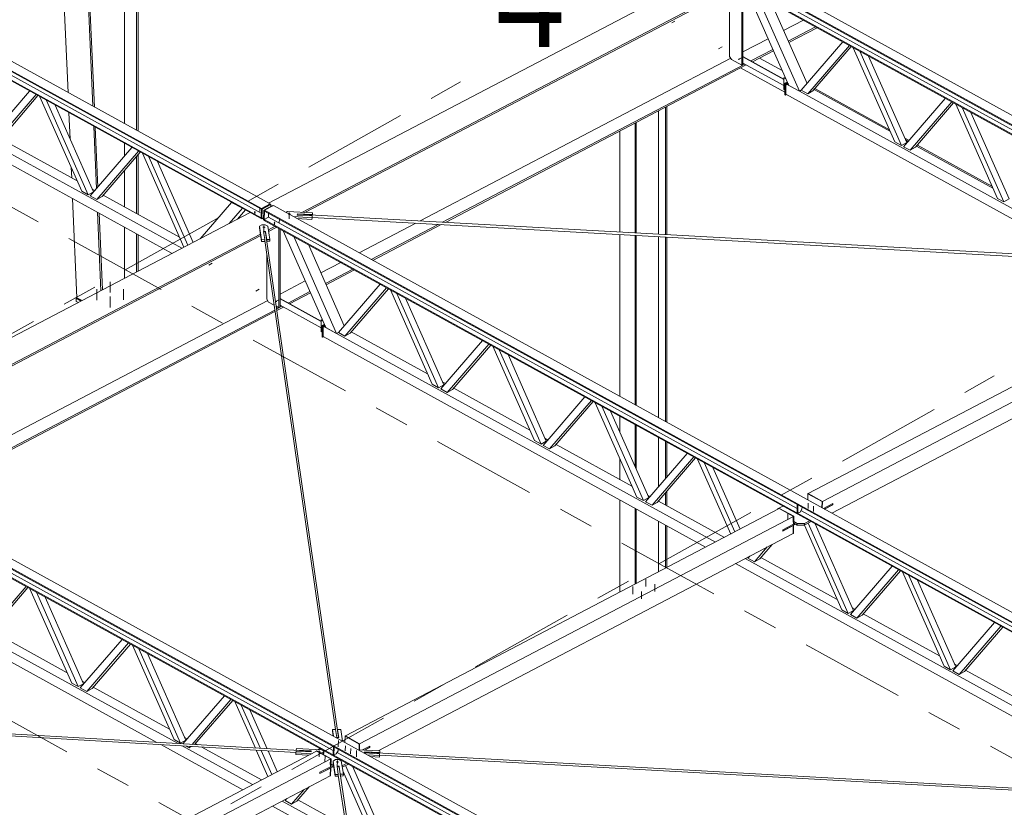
# Model space of a CAD drawing. Header units: millimetres. Extents: x -260 to 160, y -50 to 247.
# Tile 65 of 74: x 14 to 42, y 93 to 115. Entities that reach past the tile are written whole.
import ezdxf

# ---------------------------------------------------------------- set-up
doc = ezdxf.new("R2010")
doc.units = ezdxf.units.MM
for name, pattern in [('XKITLINE00', [0]), ('XKITLINE02', [4, 2, -2]), ('XKITLINE03', [6, 3, -1, 1, -1])]:
    doc.linetypes.add(name, pattern=pattern)
for name, color, linetype, lineweight in [('Element', 2, 'Continuous', 0), ('Spoina', 1, 'Continuous', 0), ('Śruba', 3, 'Continuous', 0)]:
    doc.layers.add(name, color=color, linetype=linetype, lineweight=lineweight)
doc.styles.add('ARIAL', font='ARIAL.TTF')

msp = doc.modelspace()

# ---------------------------------------------------------------- hatches: boundary and pattern name
at = {"layer": 'Śruba'}
for points in [[(34.343, 114.087), (34.344, 114.082), (34.345, 114.078), (34.345, 114.073), (34.345, 114.07), (34.344, 114.066), (34.342, 114.064), (34.34, 114.062), (34.337, 114.061), (34.334, 114.061), (34.331, 114.062), (34.327, 114.063), (34.324, 114.066), (34.32, 114.069), (34.317, 114.072), (34.315, 114.077), (34.313, 114.081), (34.311, 114.085), (34.31, 114.09), (34.31, 114.094), (34.31, 114.098), (34.311, 114.101), (34.313, 114.104), (34.315, 114.106), (34.318, 114.107), (34.321, 114.107), (34.325, 114.106), (34.328, 114.104), (34.332, 114.102), (34.335, 114.099), (34.338, 114.095), (34.341, 114.091)], [(20.511, 109.703), (20.506, 109.704), (20.502, 109.705), (20.498, 109.707), (20.495, 109.709), (20.493, 109.712), (20.492, 109.714), (20.491, 109.717), (20.492, 109.719), (20.493, 109.722), (20.496, 109.724), (20.499, 109.726), (20.503, 109.728), (20.507, 109.729), (20.512, 109.729), (20.517, 109.73), (20.521, 109.729), (20.526, 109.728), (20.53, 109.727), (20.534, 109.725), (20.537, 109.723), (20.539, 109.721), (20.541, 109.718), (20.541, 109.715), (20.541, 109.713), (20.539, 109.71), (20.537, 109.708), (20.534, 109.706), (20.53, 109.705), (20.525, 109.703), (20.521, 109.703), (20.516, 109.703)], [(21.488, 109.644), (21.481, 109.645), (21.474, 109.647), (21.468, 109.65), (21.463, 109.654), (21.46, 109.657), (21.458, 109.661), (21.457, 109.665), (21.458, 109.67), (21.46, 109.673), (21.464, 109.677), (21.469, 109.68), (21.475, 109.683), (21.482, 109.684), (21.489, 109.685), (21.497, 109.686), (21.504, 109.685), (21.512, 109.684), (21.519, 109.681), (21.524, 109.679), (21.529, 109.675), (21.533, 109.672), (21.535, 109.668), (21.536, 109.663), (21.535, 109.659), (21.532, 109.655), (21.529, 109.652), (21.524, 109.649), (21.518, 109.646), (21.511, 109.645), (21.503, 109.644), (21.496, 109.643)], [(20.766, 109.269), (20.758, 109.27), (20.751, 109.272), (20.746, 109.275), (20.741, 109.278), (20.737, 109.282), (20.735, 109.286), (20.734, 109.29), (20.735, 109.294), (20.738, 109.298), (20.741, 109.302), (20.746, 109.305), (20.752, 109.307), (20.759, 109.309), (20.767, 109.31), (20.774, 109.31), (20.782, 109.31), (20.789, 109.308), (20.796, 109.306), (20.802, 109.303), (20.807, 109.3), (20.81, 109.296), (20.812, 109.292), (20.813, 109.288), (20.812, 109.284), (20.81, 109.28), (20.806, 109.277), (20.801, 109.274), (20.795, 109.271), (20.788, 109.269), (20.781, 109.268), (20.773, 109.268)], [(21.069, 109.396), (21.064, 109.397), (21.06, 109.398), (21.056, 109.4), (21.053, 109.402), (21.051, 109.404), (21.05, 109.407), (21.049, 109.409), (21.05, 109.412), (21.051, 109.415), (21.054, 109.417), (21.057, 109.419), (21.061, 109.42), (21.065, 109.421), (21.07, 109.422), (21.075, 109.422), (21.079, 109.422), (21.084, 109.421), (21.088, 109.42), (21.092, 109.418), (21.095, 109.416), (21.097, 109.413), (21.099, 109.411), (21.099, 109.408), (21.099, 109.406), (21.097, 109.403), (21.095, 109.401), (21.092, 109.399), (21.088, 109.397), (21.083, 109.396), (21.079, 109.396), (21.074, 109.395)], [(21.142, 107.181), (21.144, 107.176), (21.145, 107.172), (21.145, 107.168), (21.145, 107.164), (21.144, 107.16), (21.142, 107.158), (21.14, 107.156), (21.137, 107.155), (21.134, 107.155), (21.13, 107.156), (21.127, 107.157), (21.123, 107.16), (21.12, 107.163), (21.117, 107.167), (21.115, 107.171), (21.112, 107.175), (21.111, 107.18), (21.11, 107.184), (21.11, 107.188), (21.11, 107.192), (21.111, 107.195), (21.113, 107.198), (21.115, 107.2), (21.118, 107.201), (21.121, 107.201), (21.124, 107.2), (21.128, 107.198), (21.131, 107.196), (21.135, 107.193), (21.138, 107.189), (21.14, 107.185)], [(22.344, 94.307), (22.337, 94.308), (22.33, 94.311), (22.324, 94.313), (22.32, 94.317), (22.316, 94.32), (22.314, 94.324), (22.313, 94.329), (22.314, 94.333), (22.316, 94.337), (22.32, 94.34), (22.325, 94.343), (22.331, 94.346), (22.338, 94.347), (22.345, 94.348), (22.353, 94.349), (22.361, 94.348), (22.368, 94.347), (22.375, 94.344), (22.381, 94.342), (22.385, 94.338), (22.389, 94.335), (22.391, 94.331), (22.392, 94.326), (22.391, 94.322), (22.389, 94.318), (22.385, 94.315), (22.38, 94.312), (22.374, 94.309), (22.367, 94.308), (22.36, 94.307), (22.352, 94.306)], [(22.861, 94.022), (22.854, 94.024), (22.847, 94.026), (22.841, 94.029), (22.836, 94.032), (22.833, 94.036), (22.831, 94.04), (22.83, 94.044), (22.831, 94.048), (22.833, 94.052), (22.837, 94.056), (22.842, 94.059), (22.848, 94.061), (22.855, 94.063), (22.862, 94.064), (22.87, 94.064), (22.877, 94.063), (22.885, 94.062), (22.891, 94.06), (22.897, 94.057), (22.902, 94.054), (22.906, 94.05), (22.908, 94.046), (22.908, 94.042), (22.908, 94.038), (22.905, 94.034), (22.901, 94.03), (22.897, 94.027), (22.891, 94.025), (22.884, 94.023), (22.876, 94.022), (22.869, 94.022)]]:
    msp.add_hatch(color=256, dxfattribs=at).paths.add_polyline_path(points, flags=17)

# ---------------------------------------------------------------- linework, layer by layer
at = {"layer": 'Element', "linetype": 'XKITLINE00', "lineweight": 0}
for p, q in [((-9.393, 126.668), (20.953, 109.955)), ((-9.645, 126.512), (20.701, 109.8)), ((-9.644, 126.536), (20.701, 109.824)), ((20.694, 109.535), (-9.652, 126.247)), ((20.694, 109.559), (-9.651, 126.271)), ((15.187, 113.13), (14.686, 124.631)), ((15.898, 112.739), (15.397, 124.24)), ((16.799, 112.243), (16.799, 123.468)), ((17.144, 112.053), (17.144, 123.278)), ((-7.589, 123.021), (18.438, 108.687)), ((17.184, 112.031), (17.184, 123.256)), ((-7.975, 122.936), (18.161, 108.542)), ((15.94, 112.716), (15.5, 122.82)), ((5.655, 117.97), (20.698, 109.685)), ((20.909, 109.979), (33.584, 116.611)), ((33.992, 116.655), (64.337, 99.943)), ((33.993, 116.679), (64.338, 99.967)), ((34.244, 116.811), (64.589, 100.098)), ((64.331, 99.702), (33.986, 116.414)), ((34.105, 116.477), (49.153, 108.189)), ((21.855, 109.712), (34.294, 116.22)), ((21.937, 109.707), (34.339, 116.195)), ((34.056, 116.048), (34.056, 114.156)), ((34.294, 116.22), (64.33, 99.678)), ((34.404, 113.905), (34.404, 116.159)), ((34.434, 113.922), (34.434, 116.143)), ((35.74, 113.333), (34.519, 116.096)), ((36.048, 113.164), (34.826, 115.927)), ((36.264, 113.384), (35.241, 115.698)), ((35.596, 114.895), (36.162, 115.191)), ((35.73, 114.592), (36.509, 115)), ((35.747, 114.553), (36.554, 114.975)), ((34.434, 114.287), (35.153, 114.663)), ((36.098, 113.192), (37.287, 114.571)), ((34.661, 114.033), (35.287, 114.36)), ((34.705, 114.008), (35.304, 114.321)), ((36.282, 113.09), (37.472, 114.47)), ((37.525, 114.441), (36.433, 113.175)), ((38.772, 111.719), (37.583, 114.408)), ((38.957, 111.617), (37.768, 114.307)), ((25.226, 109.468), (34.086, 114.105)), ((34.056, 114.156), (34.107, 114.068)), ((34.107, 114.068), (34.404, 113.905)), ((34.434, 114.158), (35.605, 113.513)), ((34.434, 114.149), (35.605, 113.505)), ((34.906, 114.113), (35.553, 113.757)), ((38.016, 114.17), (39.108, 111.702)), ((25.871, 109.433), (34.487, 113.942)), ((25.953, 109.428), (34.532, 113.917)), ((34.37, 113.833), (35.634, 113.136)), ((34.404, 113.905), (34.434, 113.922)), ((34.434, 113.971), (35.605, 113.327)), ((35.605, 113.545), (35.635, 113.562)), ((35.66, 113.515), (35.605, 113.545)), ((35.605, 113.545), (35.605, 113.219)), ((35.635, 113.562), (35.64, 113.559)), ((12.903, 111.791), (14.092, 113.17)), ((35.605, 113.219), (35.634, 113.203)), ((35.634, 113.393), (35.698, 113.429)), ((35.649, 113.384), (35.634, 113.393)), ((35.634, 113.066), (35.634, 113.393)), ((35.649, 113.384), (35.704, 113.415)), ((35.649, 113.058), (35.649, 113.384)), ((35.709, 113.403), (35.661, 113.376)), ((35.661, 113.376), (36.028, 113.174)), ((35.661, 113.376), (35.661, 113.079)), ((36.048, 113.164), (35.74, 113.333)), ((36.098, 113.192), (36.048, 113.164)), ((36.282, 113.09), (36.098, 113.192)), ((36.433, 113.175), (36.282, 113.09)), ((36.466, 113.213), (38.642, 112.014)), ((36.49, 113.241), (38.617, 112.07)), ((13.087, 111.689), (14.276, 113.069)), ((14.329, 113.04), (13.238, 111.774)), ((15.577, 110.318), (14.388, 113.007)), ((15.762, 110.216), (14.572, 112.906)), ((35.634, 113.066), (35.649, 113.058)), ((35.649, 113.058), (35.675, 113.072)), ((35.661, 113.079), (44.128, 108.417)), ((36.048, 113.164), (44.728, 108.383)), ((39.018, 111.584), (40.207, 112.963)), ((14.821, 112.769), (15.912, 110.301)), ((32.025, 109.09), (32.025, 112.606)), ((32.231, 109.079), (32.231, 112.713)), ((32.263, 109.077), (32.263, 112.73)), ((39.203, 111.482), (40.392, 112.862)), ((40.445, 112.832), (39.353, 111.567)), ((41.693, 110.111), (40.503, 112.8)), ((41.877, 110.009), (40.688, 112.699)), ((15.245, 111.811), (15.212, 112.553)), ((40.937, 112.562), (42.028, 110.094)), ((16, 110.388), (15.923, 112.162)), ((16.039, 110.434), (15.965, 112.139)), ((31.358, 109.127), (31.358, 112.256)), ((31.39, 109.125), (31.39, 112.273)), ((13.271, 111.812), (15.446, 110.613)), ((30.927, 109.151), (30.927, 112.031)), ((39.051, 111.831), (39.173, 111.763)), ((39.075, 111.776), (39.149, 111.735)), ((15.823, 110.183), (17.012, 111.562)), ((16.799, 111.315), (16.799, 111.68)), ((38.957, 111.617), (38.772, 111.719)), ((39.108, 111.702), (38.957, 111.617)), ((39.203, 111.482), (39.018, 111.584)), ((39.353, 111.567), (39.203, 111.482)), ((39.386, 111.604), (41.562, 110.406)), ((39.41, 111.633), (41.538, 110.461)), ((16.007, 110.081), (17.196, 111.461)), ((17.249, 111.432), (16.158, 110.166)), ((17.144, 109.678), (17.144, 111.309)), ((17.184, 109.656), (17.184, 111.356)), ((18.494, 108.716), (17.308, 111.399)), ((18.608, 108.776), (17.492, 111.298)), ((15.293, 110.698), (15.281, 110.988)), ((18.761, 108.856), (17.741, 111.161)), ((16.799, 109.868), (16.799, 110.909)), ((15.88, 110.375), (15.953, 110.334)), ((15.442, 107.277), (15.319, 110.107)), ((15.762, 110.216), (15.577, 110.318)), ((15.912, 110.301), (15.762, 110.216)), ((16.007, 110.081), (15.823, 110.183)), ((16.158, 110.166), (16.007, 110.081)), ((16.191, 110.203), (18.367, 109.005)), ((41.877, 110.009), (41.693, 110.111)), ((42.028, 110.094), (41.877, 110.009)), ((19.853, 109.997), (18.958, 108.959)), ((20.16, 109.828), (19.783, 109.391)), ((19.853, 109.997), (20.16, 109.828)), ((19.853, 109.997), (19.853, 109.997)), ((20.16, 109.828), (20.16, 109.828)), ((20.694, 109.544), (20.701, 109.815)), ((20.953, 109.955), (20.701, 109.824)), ((20.701, 109.815), (20.952, 109.946)), ((20.701, 109.815), (20.701, 109.824)), ((20.701, 109.8), (20.701, 109.815)), ((20.721, 109.804), (20.701, 109.815)), ((20.714, 109.532), (20.721, 109.804)), ((20.973, 109.935), (20.721, 109.804)), ((20.772, 109.776), (21.023, 109.907)), ((20.793, 109.773), (21.044, 109.905)), ((20.952, 109.946), (20.953, 109.955)), ((20.952, 109.946), (20.973, 109.935)), ((20.971, 109.88), (20.973, 109.935)), ((21.023, 109.907), (21.035, 109.9)), ((21.044, 109.905), (51.389, 93.193)), ((9.262, 103.886), (20.384, 109.705)), ((16.127, 107.478), (16.029, 109.716)), ((16.167, 107.499), (16.071, 109.693)), ((20.02, 109.514), (20.249, 109.78)), ((20.694, 109.535), (20.694, 109.559)), ((20.714, 109.532), (20.694, 109.544)), ((20.702, 109.539), (20.694, 109.535)), ((20.766, 109.56), (20.714, 109.532)), ((20.765, 109.504), (20.772, 109.776)), ((20.792, 109.764), (20.772, 109.776)), ((20.785, 109.493), (20.792, 109.764)), ((20.905, 109.571), (20.786, 109.508)), ((20.792, 109.764), (20.793, 109.773)), ((20.792, 109.749), (20.792, 109.764)), ((20.792, 109.764), (20.792, 109.764)), ((20.792, 109.749), (51.137, 93.037)), ((20.793, 109.773), (51.138, 93.061)), ((20.908, 109.685), (20.905, 109.571)), ((20.905, 109.571), (35.983, 101.267)), ((21.398, 109.71), (21.451, 109.734)), ((21.451, 109.734), (22.164, 109.695)), ((22.147, 109.561), (21.615, 109.591)), ((21.712, 109.537), (22.145, 109.513)), ((21.725, 109.632), (21.726, 109.641)), ((21.725, 109.632), (22.153, 109.609)), ((21.727, 109.643), (21.726, 109.632)), ((21.728, 109.657), (21.727, 109.643)), ((21.729, 109.663), (21.728, 109.657)), ((21.729, 109.663), (21.73, 109.671)), ((21.729, 109.663), (48.523, 108.172)), ((21.73, 109.663), (21.73, 109.671)), ((22.158, 109.647), (21.73, 109.671)), ((22.145, 109.513), (22.147, 109.561)), ((22.145, 109.513), (22.152, 109.56)), ((22.153, 109.609), (22.147, 109.561)), ((22.152, 109.56), (22.153, 109.609)), ((22.152, 109.568), (48.086, 108.125)), ((22.157, 109.639), (22.158, 109.647)), ((22.164, 109.695), (22.158, 109.647)), ((22.162, 109.639), (22.163, 109.646)), ((22.163, 109.646), (22.164, 109.695)), ((16.799, 107.829), (16.799, 109.292)), ((20.651, 109.267), (20.652, 109.315)), ((20.651, 109.267), (20.706, 108.884)), ((20.652, 109.315), (20.718, 109.355)), ((20.708, 108.932), (20.652, 109.315)), ((20.718, 109.355), (20.81, 109.357)), ((20.765, 109.504), (20.785, 109.493)), ((20.786, 109.508), (20.785, 109.484)), ((51.13, 92.772), (20.785, 109.484)), ((51.131, 92.796), (20.786, 109.508)), ((20.81, 109.357), (20.887, 109.321)), ((20.887, 109.321), (20.943, 108.937)), ((20.903, 109.214), (21.094, 109.314)), ((20.909, 109.169), (21.139, 109.289)), ((21.203, 106.991), (21.203, 109.254)), ((21.234, 107.008), (21.234, 109.237)), ((23.488, 108.559), (25.103, 109.404)), ((23.836, 108.367), (25.748, 109.368)), ((23.88, 108.343), (25.83, 109.363)), ((9.972, 103.495), (20.676, 109.095)), ((10.016, 103.471), (20.682, 109.051)), ((17.144, 108.01), (17.144, 109.102)), ((17.184, 108.031), (17.184, 109.08)), ((20.82, 109.165), (20.763, 109.164)), ((20.763, 109.164), (20.797, 108.934)), ((20.777, 109.158), (20.766, 109.149)), ((20.766, 109.149), (20.766, 109.147)), ((20.791, 109.162), (20.777, 109.158)), ((20.805, 109.159), (20.791, 109.162)), ((20.816, 109.151), (20.805, 109.159)), ((20.82, 109.139), (20.816, 109.151)), ((20.82, 109.139), (20.82, 109.165)), ((20.854, 108.935), (20.82, 109.165)), ((22.905, 94.739), (20.82, 109.139)), ((22.54, 106.427), (21.319, 109.19)), ((22.848, 106.258), (21.626, 109.021)), ((30.927, 104.462), (30.927, 109.08)), ((31.358, 104.225), (31.358, 109.056)), ((31.39, 104.207), (31.39, 109.054)), ((32.025, 103.857), (32.025, 109.019)), ((32.231, 103.744), (32.231, 109.007)), ((32.263, 103.726), (32.263, 109.005)), ((20.706, 108.884), (20.708, 108.932)), ((20.706, 108.884), (20.795, 108.886)), ((20.797, 108.934), (20.708, 108.932)), ((20.795, 108.886), (20.797, 108.934)), ((22.814, 94.968), (20.796, 108.906)), ((20.853, 108.909), (20.854, 108.935)), ((20.943, 108.937), (20.854, 108.935)), ((20.856, 108.887), (20.941, 108.889)), ((20.941, 108.889), (20.943, 108.937)), ((23.064, 106.478), (22.041, 108.792)), ((20.856, 108.491), (20.856, 107.242)), ((22.397, 107.988), (22.964, 108.284)), ((36.297, 101.696), (48.673, 108.17)), ((22.531, 107.685), (23.311, 108.093)), ((22.548, 107.646), (23.355, 108.069)), ((36.703, 101.472), (49.079, 107.947)), ((21.234, 107.379), (21.953, 107.756)), ((22.898, 106.286), (24.087, 107.666)), ((23.082, 106.184), (24.272, 107.564)), ((15.42, 107.264), (15.442, 107.277)), ((15.442, 107.277), (15.588, 107.196)), ((21.463, 107.126), (22.087, 107.453)), ((21.507, 107.101), (22.104, 107.414)), ((24.324, 107.535), (23.233, 106.269)), ((25.572, 104.813), (24.383, 107.503)), ((25.757, 104.711), (24.568, 107.401)), ((36.967, 101.135), (49.066, 107.465)), ((10.282, 101.648), (20.883, 107.196)), ((15.566, 107.184), (15.42, 107.264)), ((15.42, 107.264), (15.42, 107.175)), ((15.42, 107.175), (15.483, 107.141)), ((20.856, 107.242), (20.907, 107.155)), ((20.907, 107.155), (21.062, 107.069)), ((21.124, 107.035), (21.203, 106.991)), ((21.136, 106.955), (21.289, 107.035)), ((21.142, 106.911), (21.333, 107.011)), ((21.203, 106.991), (21.234, 107.008)), ((21.234, 107.252), (22.405, 106.607)), ((21.234, 107.244), (22.405, 106.599)), ((21.234, 107.066), (22.405, 106.421)), ((24.816, 107.264), (25.908, 104.796)), ((10.63, 101.457), (21.083, 106.927)), ((10.674, 101.432), (21.089, 106.883)), ((22.405, 106.64), (22.435, 106.657)), ((22.46, 106.609), (22.405, 106.64)), ((22.405, 106.64), (22.405, 106.313)), ((22.434, 106.487), (22.498, 106.523)), ((22.449, 106.478), (22.434, 106.487)), ((22.434, 106.16), (22.434, 106.487)), ((22.435, 106.657), (22.44, 106.653)), ((22.449, 106.478), (22.504, 106.509)), ((22.449, 106.152), (22.449, 106.478)), ((22.509, 106.497), (22.461, 106.471)), ((22.461, 106.471), (22.828, 106.269)), ((22.461, 106.471), (22.461, 106.174)), ((22.848, 106.258), (22.54, 106.427)), ((22.405, 106.313), (22.434, 106.297)), ((22.434, 106.16), (22.449, 106.152)), ((22.449, 106.152), (22.475, 106.166)), ((22.461, 106.174), (33.372, 100.164)), ((22.898, 106.286), (22.848, 106.258)), ((22.848, 106.258), (33.649, 100.309)), ((23.082, 106.184), (22.898, 106.286)), ((23.233, 106.269), (23.082, 106.184)), ((23.266, 106.307), (25.442, 105.108)), ((25.818, 104.678), (27.007, 106.057)), ((26.002, 104.576), (27.192, 105.956)), ((27.245, 105.927), (26.153, 104.661)), ((28.493, 103.205), (27.303, 105.894)), ((28.677, 103.103), (27.488, 105.793)), ((27.737, 105.656), (28.828, 103.188)), ((25.757, 104.711), (25.572, 104.813)), ((25.908, 104.796), (25.757, 104.711)), ((25.875, 104.87), (25.949, 104.829)), ((26.002, 104.576), (25.818, 104.678)), ((26.153, 104.661), (26.002, 104.576)), ((26.186, 104.699), (28.362, 103.5)), ((28.738, 103.069), (29.928, 104.449)), ((28.923, 102.968), (30.112, 104.348)), ((30.165, 104.318), (29.073, 103.052)), ((31.413, 101.596), (30.223, 104.286)), ((31.597, 101.495), (30.408, 104.185)), ((30.657, 104.047), (31.748, 101.579)), ((30.927, 103.437), (30.927, 103.899)), ((31.358, 102.462), (31.358, 103.661)), ((31.39, 102.39), (31.39, 103.644)), ((28.677, 103.103), (28.493, 103.205)), ((28.828, 103.188), (28.677, 103.103)), ((28.923, 102.968), (28.738, 103.069)), ((28.795, 103.262), (28.869, 103.221)), ((29.106, 103.09), (31.282, 101.892)), ((32.025, 101.887), (32.025, 103.294)), ((32.231, 102.125), (32.231, 103.181)), ((32.263, 102.162), (32.263, 103.163)), ((7.592, 102.86), (37.938, 86.147)), ((7.592, 102.836), (37.937, 86.123)), ((7.844, 102.991), (38.189, 86.279)), ((29.073, 103.052), (28.923, 102.968)), ((31.658, 101.461), (32.848, 102.841)), ((37.931, 85.882), (7.585, 102.595)), ((37.93, 85.858), (7.585, 102.571)), ((7.705, 102.657), (22.752, 94.37)), ((30.927, 102.088), (30.927, 102.696)), ((31.843, 101.36), (33.032, 102.739)), ((33.085, 102.71), (31.994, 101.444)), ((34.089, 100.54), (33.144, 102.678)), ((34.202, 100.599), (33.328, 102.576)), ((34.355, 100.679), (33.577, 102.439)), ((31.715, 101.653), (31.789, 101.613)), ((32.231, 101.369), (32.231, 101.719)), ((32.263, 101.352), (32.263, 101.756)), ((36.282, 101.513), (36.287, 101.691)), ((36.287, 101.691), (36.297, 101.696)), ((36.693, 101.467), (36.287, 101.691)), ((36.703, 101.472), (36.297, 101.696)), ((36.703, 101.472), (36.297, 101.696)), ((30.927, 98.883), (30.927, 101.511)), ((31.597, 101.495), (31.413, 101.596)), ((31.748, 101.579), (31.597, 101.495)), ((31.843, 101.36), (31.658, 101.461)), ((31.994, 101.444), (31.843, 101.36)), ((32.026, 101.482), (33.909, 100.445)), ((35.986, 101.381), (35.98, 101.143)), ((36.006, 101.37), (35.986, 101.381)), ((35.986, 101.381), (35.986, 101.381)), ((36.688, 101.289), (36.693, 101.467)), ((36.693, 101.467), (36.703, 101.472)), ((36.698, 101.284), (36.703, 101.472)), ((36.698, 101.284), (36.703, 101.472)), ((36.999, 101.407), (36.729, 101.266)), ((36.993, 101.374), (36.757, 101.251)), ((36.993, 101.404), (36.993, 101.374)), ((36.993, 101.374), (36.998, 101.371)), ((36.998, 101.371), (36.999, 101.407)), ((23.097, 94.782), (35.473, 101.264)), ((31.358, 99.109), (31.358, 101.274)), ((31.39, 99.126), (31.39, 101.256)), ((35.577, 101.338), (35.426, 101.259)), ((35.426, 101.259), (35.426, 101.24)), ((35.426, 101.24), (35.426, 101.259)), ((35.483, 101.27), (35.473, 101.264)), ((35.879, 101.041), (35.473, 101.264)), ((35.473, 101.264), (35.879, 101.041)), ((35.889, 101.046), (35.483, 101.27)), ((35.98, 101.143), (36, 101.132)), ((36.006, 101.37), (36, 101.132)), ((36, 101.132), (36.068, 101.168)), ((36.006, 101.37), (36.006, 101.37)), ((36.068, 101.168), (36.12, 101.254)), ((36.091, 101.207), (51.134, 92.922)), ((36.12, 101.254), (36.121, 101.307)), ((36.763, 101.248), (36.998, 101.371)), ((23.503, 94.559), (35.879, 101.041)), ((32.025, 99.459), (32.025, 100.906)), ((35.57, 100.629), (35.936, 100.821)), ((35.873, 100.818), (35.571, 100.66)), ((35.873, 100.818), (35.879, 101.041)), ((35.879, 101.041), (35.873, 100.818)), ((35.873, 100.818), (35.883, 100.823)), ((35.889, 101.046), (35.879, 101.041)), ((35.883, 100.823), (35.889, 101.046)), ((35.883, 100.85), (35.984, 100.795)), ((35.883, 100.829), (35.903, 100.839)), ((35.885, 100.898), (35.985, 100.843)), ((35.984, 100.795), (35.985, 100.843)), ((35.985, 100.843), (36.187, 100.84)), ((36.186, 100.791), (36.382, 100.894)), ((36.187, 100.84), (36.186, 100.791)), ((36.338, 100.919), (36.187, 100.84)), ((37.437, 98.278), (36.3, 100.851)), ((36.497, 100.831), (37.588, 98.363)), ((24.028, 94.358), (35.866, 100.559)), ((32.231, 99.566), (32.231, 100.793)), ((32.263, 99.583), (32.263, 100.775)), ((35.57, 100.624), (35.872, 100.782)), ((35.571, 100.66), (35.57, 100.624)), ((35.872, 100.782), (35.866, 100.559)), ((35.872, 100.782), (35.866, 100.559)), ((35.866, 100.559), (35.876, 100.564)), ((35.867, 100.784), (35.872, 100.782)), ((35.867, 100.784), (35.872, 100.782)), ((35.872, 100.782), (35.882, 100.787)), ((35.882, 100.787), (35.876, 100.564)), ((35.877, 100.79), (35.882, 100.787)), ((35.984, 100.795), (36.186, 100.791)), ((37.253, 98.38), (36.187, 100.792)), ((34.763, 99.751), (35.124, 100.171)), ((35.267, 100.245), (34.914, 99.836)), ((34.221, 99.697), (46.257, 93.069)), ((34.497, 99.842), (46.856, 93.035)), ((34.579, 99.853), (34.629, 99.911)), ((34.763, 99.751), (34.579, 99.853)), ((34.914, 99.836), (34.763, 99.751)), ((34.947, 99.874), (37.122, 98.675)), ((37.499, 98.245), (38.688, 99.624)), ((37.683, 98.143), (38.872, 99.523)), ((38.925, 99.494), (37.834, 98.228)), ((40.173, 96.772), (38.984, 99.461)), ((9.261, 99.26), (17.722, 94.6)), ((9.647, 99.344), (18.325, 94.565)), ((40.358, 96.67), (39.168, 99.36)), ((39.417, 99.223), (40.509, 96.755)), ((12.802, 97.662), (13.991, 99.042)), ((14.044, 99.013), (12.953, 97.747)), ((15.292, 96.291), (14.103, 98.981)), ((15.477, 96.19), (14.287, 98.879)), ((14.536, 98.742), (15.628, 96.274)), ((37.437, 98.278), (37.253, 98.38)), ((37.588, 98.363), (37.437, 98.278)), ((37.556, 98.437), (37.629, 98.396)), ((37.683, 98.143), (37.499, 98.245)), ((37.834, 98.228), (37.683, 98.143)), ((37.867, 98.266), (40.043, 97.067)), ((40.419, 96.636), (41.608, 98.016)), ((12.986, 97.785), (15.162, 96.587)), ((40.603, 96.535), (41.793, 97.914)), ((41.846, 97.885), (40.754, 96.619)), ((15.538, 96.156), (16.727, 97.535)), ((15.722, 96.054), (16.912, 97.434)), ((16.965, 97.405), (15.873, 96.139)), ((18.212, 94.683), (17.023, 97.372)), ((18.397, 94.581), (17.208, 97.271)), ((17.456, 97.134), (18.548, 94.666)), ((40.358, 96.67), (40.173, 96.772)), ((40.509, 96.755), (40.358, 96.67)), ((40.603, 96.535), (40.419, 96.636)), ((40.476, 96.829), (40.55, 96.788)), ((40.754, 96.619), (40.603, 96.535)), ((40.787, 96.657), (42.963, 95.459)), ((15.595, 96.348), (15.669, 96.307)), ((15.477, 96.19), (15.292, 96.291)), ((15.628, 96.274), (15.477, 96.19)), ((15.722, 96.054), (15.538, 96.156)), ((15.873, 96.139), (15.722, 96.054)), ((15.906, 96.177), (18.082, 94.978)), ((-4.471, 95.884), (22.122, 94.345)), ((-4.048, 95.802), (21.687, 94.313)), ((18.466, 94.557), (19.647, 95.927)), ((18.725, 94.542), (19.832, 95.826)), ((18.799, 94.538), (19.885, 95.796)), ((20.53, 94.437), (19.943, 95.764)), ((20.673, 94.429), (20.128, 95.663)), ((20.866, 94.418), (20.377, 95.526)), ((22.728, 94.918), (22.73, 94.966)), ((22.748, 94.783), (22.728, 94.918)), ((22.73, 94.966), (22.819, 94.968)), ((22.757, 94.778), (22.73, 94.966)), ((22.819, 94.968), (22.852, 94.738)), ((22.875, 94.969), (22.964, 94.971)), ((22.875, 94.946), (22.875, 94.969)), ((22.909, 94.739), (22.875, 94.969)), ((22.964, 94.971), (23.013, 94.637)), ((18.397, 94.581), (18.212, 94.683)), ((18.548, 94.666), (18.397, 94.581)), ((18.515, 94.74), (18.589, 94.699)), ((22.852, 94.738), (22.909, 94.739)), ((23.082, 94.599), (23.087, 94.777)), ((23.087, 94.777), (23.097, 94.782)), ((23.492, 94.553), (23.087, 94.777)), ((23.503, 94.559), (23.097, 94.782)), ((23.503, 94.559), (23.097, 94.782)), ((17.838, 94.536), (20.172, 93.251)), ((18.441, 94.501), (20.449, 93.395)), ((18.554, 94.495), (18.643, 94.446)), ((18.643, 94.446), (18.678, 94.487)), ((18.713, 94.485), (18.643, 94.446)), ((18.826, 94.568), (18.892, 94.532)), ((19.008, 94.468), (20.709, 93.532)), ((20.889, 93.626), (20.556, 94.379)), ((21.002, 93.685), (20.699, 94.371)), ((21.155, 93.765), (20.892, 94.359)), ((21.695, 94.37), (21.696, 94.381)), ((21.696, 94.381), (21.702, 94.429)), ((22.123, 94.356), (21.696, 94.381)), ((21.702, 94.429), (22.414, 94.387)), ((22.121, 94.341), (22.123, 94.356)), ((22.282, 94.356), (22.272, 94.351)), ((22.688, 94.132), (22.282, 94.356)), ((22.318, 94.393), (22.377, 94.424)), ((22.414, 94.387), (22.48, 94.345)), ((22.755, 94.484), (22.749, 94.246)), ((22.776, 94.473), (22.755, 94.484)), ((22.755, 94.484), (22.756, 94.484)), ((22.776, 94.473), (22.769, 94.235)), ((22.776, 94.473), (22.776, 94.473)), ((22.837, 94.271), (22.889, 94.357)), ((22.889, 94.357), (22.89, 94.41)), ((23.462, 94.39), (24.083, 94.355)), ((23.488, 94.388), (23.492, 94.553)), ((23.492, 94.553), (23.503, 94.559)), ((23.498, 94.388), (23.503, 94.559)), ((23.498, 94.388), (23.503, 94.559)), ((23.798, 94.494), (23.586, 94.383)), ((23.792, 94.461), (23.639, 94.38)), ((23.648, 94.379), (23.797, 94.458)), ((23.793, 94.491), (23.792, 94.461)), ((23.792, 94.461), (23.797, 94.458)), ((23.797, 94.458), (23.798, 94.494)), ((24.083, 94.355), (24.077, 94.308)), ((24.082, 94.307), (24.083, 94.355)), ((22.272, 94.351), (9.896, 87.869)), ((10.302, 87.645), (22.678, 94.127)), ((21.684, 94.254), (21.685, 94.303)), ((22.048, 94.233), (21.684, 94.254)), ((21.685, 94.303), (21.692, 94.35)), ((22.131, 94.277), (21.685, 94.303)), ((21.692, 94.35), (22.119, 94.326)), ((22.119, 94.326), (22.121, 94.34)), ((22.121, 94.34), (22.121, 94.341)), ((22.678, 94.127), (22.272, 94.351)), ((22.272, 94.351), (22.678, 94.127)), ((22.474, 94.295), (22.429, 94.275)), ((22.473, 94.251), (22.479, 94.297)), ((22.473, 94.251), (22.474, 94.295)), ((22.48, 94.345), (22.474, 94.295)), ((22.479, 94.297), (22.48, 94.345)), ((22.672, 93.904), (22.678, 94.127)), ((22.678, 94.127), (22.672, 93.904)), ((22.688, 94.132), (22.678, 94.127)), ((22.683, 93.909), (22.688, 94.132)), ((22.747, 94.069), (22.813, 94.109)), ((22.749, 94.246), (22.769, 94.235)), ((22.769, 94.235), (22.837, 94.271)), ((22.813, 94.109), (22.905, 94.111)), ((22.861, 94.31), (37.934, 86.009)), ((22.905, 94.111), (22.982, 94.075)), ((22.982, 94.075), (23.041, 93.691)), ((23.649, 94.331), (23.646, 94.301)), ((23.647, 94.315), (23.646, 94.304)), ((23.646, 94.304), (23.646, 94.301)), ((23.646, 94.301), (24.073, 94.277)), ((23.648, 94.32), (23.647, 94.315)), ((23.648, 94.32), (50.441, 92.837)), ((23.649, 94.32), (23.649, 94.331)), ((24.077, 94.308), (23.649, 94.331)), ((24.067, 94.229), (23.718, 94.249)), ((23.815, 94.195), (24.066, 94.181)), ((24.066, 94.181), (24.072, 94.229)), ((24.066, 94.181), (24.067, 94.229)), ((24.073, 94.277), (24.067, 94.229)), ((24.072, 94.229), (24.073, 94.277)), ((24.072, 94.24), (50.007, 92.804)), ((24.077, 94.296), (24.077, 94.308)), ((24.08, 94.296), (24.082, 94.307)), ((22.37, 93.716), (22.736, 93.907)), ((22.37, 93.71), (22.672, 93.868)), ((22.672, 93.904), (22.371, 93.746)), ((22.666, 93.871), (22.672, 93.868)), ((22.666, 93.871), (22.672, 93.868)), ((22.672, 93.868), (22.666, 93.645)), ((22.672, 93.868), (22.666, 93.645)), ((22.672, 93.904), (22.683, 93.909)), ((22.672, 93.868), (22.682, 93.873)), ((22.676, 93.876), (22.682, 93.873)), ((22.682, 93.873), (22.676, 93.651)), ((22.683, 93.936), (22.766, 93.891)), ((22.683, 93.915), (22.703, 93.926)), ((22.684, 93.985), (22.758, 93.944)), ((22.746, 94.02), (22.747, 94.069)), ((22.746, 94.02), (22.805, 93.637)), ((22.806, 93.685), (22.747, 94.069)), ((22.86, 93.918), (22.887, 93.918)), ((22.86, 93.918), (22.895, 93.688)), ((22.863, 93.905), (22.862, 93.903)), ((22.873, 93.914), (22.863, 93.905)), ((22.888, 93.918), (22.873, 93.914)), ((22.888, 93.918), (22.917, 93.919)), ((22.902, 93.916), (22.888, 93.918)), ((22.912, 93.907), (22.902, 93.916)), ((22.916, 93.896), (22.912, 93.907)), ((22.916, 93.896), (22.917, 93.919)), ((25.1, 79.607), (22.916, 93.896)), ((22.952, 93.689), (22.917, 93.919)), ((23.004, 93.935), (23.138, 94.005)), ((23.01, 93.891), (23.182, 93.98)), ((24.237, 91.365), (23.1, 93.937)), ((23.297, 93.917), (24.388, 91.449)), ((10.718, 87.388), (22.666, 93.645)), ((22.371, 93.746), (22.37, 93.71)), ((22.666, 93.645), (22.676, 93.651)), ((22.805, 93.637), (22.806, 93.685)), ((22.805, 93.637), (22.894, 93.639)), ((22.895, 93.688), (22.806, 93.685)), ((22.894, 93.639), (22.895, 93.688)), ((25.008, 79.836), (22.894, 93.663)), ((22.951, 93.666), (22.952, 93.689)), ((23.041, 93.691), (22.952, 93.689)), ((22.955, 93.641), (23.039, 93.643)), ((24.053, 91.466), (23.026, 93.789)), ((23.039, 93.643), (23.041, 93.691)), ((21.563, 92.838), (21.924, 93.257)), ((22.066, 93.331), (21.714, 92.922)), ((21.378, 92.939), (21.428, 92.997)), ((21.746, 92.96), (23.117, 92.205)), ((21.02, 92.784), (23.213, 91.576)), ((21.297, 92.928), (23.164, 91.9)), ((21.563, 92.838), (21.378, 92.939)), ((21.714, 92.922), (21.563, 92.838))]:
    msp.add_line(p, q, dxfattribs=at)
at = {"layer": 'Spoina', "linetype": 'XKITLINE03', "lineweight": 0}
for p, q in [((-142.455, 195.8), (115.24, 53.875)), ((-155.656, 188.402), (102.04, 46.478)), ((-98.328, 43.536), (26.383, 113.43)), ((-83.109, 35.155), (41.602, 105.048))]:
    msp.add_line(p, q, dxfattribs=at)
at = {"layer": 'Śruba', "linetype": 'XKITLINE02', "lineweight": 0}
for p, q in [((32.407, 115.115), (32.495, 115.164)), ((33.84, 114.43), (33.739, 114.374)), ((35.643, 113.333), (35.731, 113.382)), ((20.655, 109.733), (20.658, 109.823)), ((21.213, 109.425), (21.216, 109.516)), ((19.207, 108.209), (19.295, 108.259)), ((16.387, 107.424), (16.387, 107.733)), ((16.01, 107.213), (16.01, 107.522)), ((16.391, 107.003), (16.391, 107.312)), ((16.768, 107.215), (16.768, 107.523)), ((20.639, 107.524), (20.539, 107.468)), ((22.443, 106.427), (22.531, 106.477)), ((36.293, 101.269), (36.297, 101.42)), ((35.715, 100.967), (35.719, 101.117)), ((36.445, 101.186), (36.449, 101.336)), ((35.867, 100.883), (35.871, 101.034)), ((31.669, 99.04), (31.669, 99.254)), ((31.292, 98.829), (31.292, 99.043)), ((31.545, 98.689), (31.545, 98.903)), ((31.923, 98.901), (31.923, 99.115)), ((22.899, 94.656), (22.895, 94.475)), ((23.093, 94.356), (23.097, 94.506)), ((23.245, 94.272), (23.249, 94.423)), ((23.417, 94.371), (23.412, 94.19)), ((22.515, 94.053), (22.519, 94.204)), ((22.667, 93.969), (22.671, 94.12))]:
    msp.add_line(p, q, dxfattribs=at)
at = {"layer": 'Śruba', "linetype": 'XKITLINE00', "lineweight": 0}
for p, q in [((34.398, 114.123), (34.297, 114.067)), ((20.515, 109.659), (20.517, 109.749)), ((21.497, 109.707), (21.493, 109.526)), ((20.775, 109.33), (20.77, 109.149)), ((21.073, 109.352), (21.075, 109.442)), ((21.197, 107.217), (21.097, 107.161)), ((22.354, 94.37), (22.349, 94.189)), ((22.87, 94.085), (22.866, 93.904))]:
    msp.add_line(p, q, dxfattribs=at)

# ---------------------------------------------------------------- texts
at = {"layer": 'Spoina', "style": 'ARIAL', "width": 0.85}
msp.add_text('4', height=3, dxfattribs=at).set_placement((27.383, 114.43))

doc.saveas('drawing.dxf')
